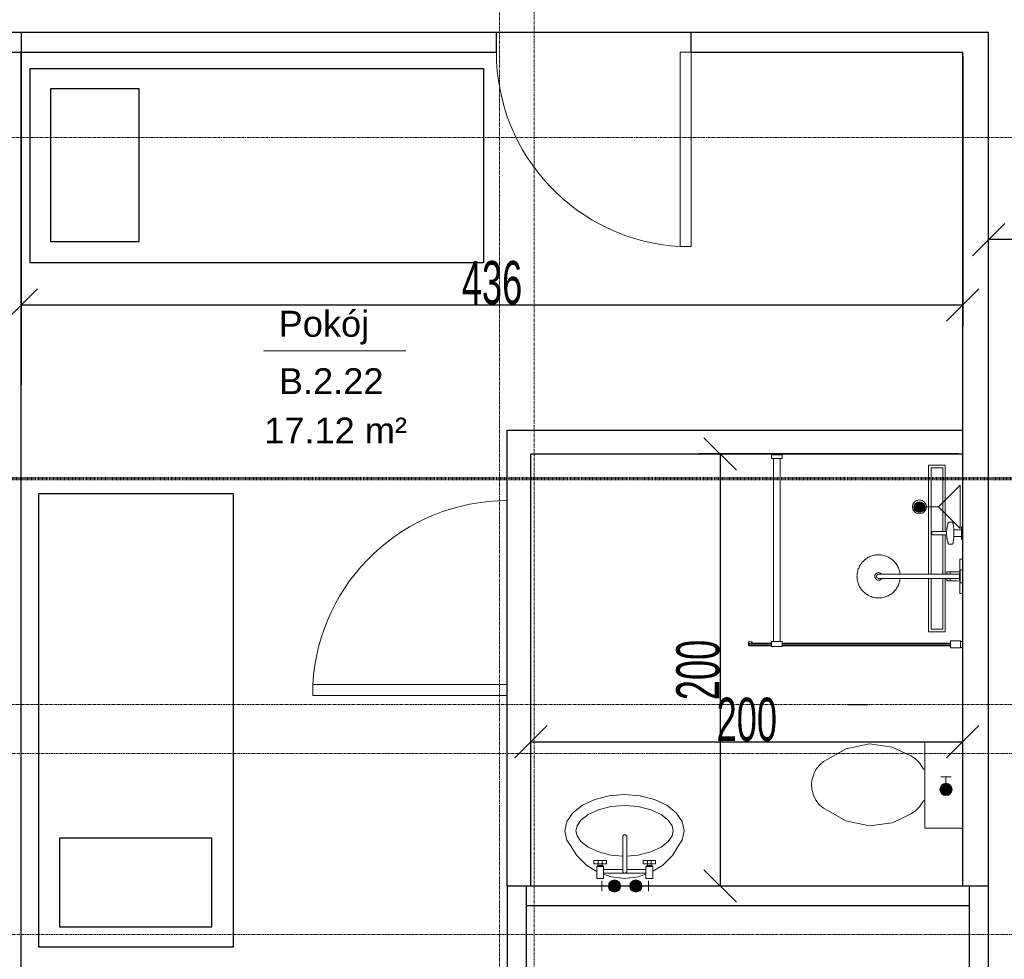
# Model space of a CAD drawing. Header units: millimetres. Extents: x -57334 to 14098, y -25409 to 16656.
# Tile 32 of 50: x -18691 to -14131, y -9489 to -5139. Entities that reach past the tile are written whole.
import ezdxf
from ezdxf.lldxf.tags import DXFTag

# ---------------------------------------------------------------- set-up
doc = ezdxf.new("R2010")
doc.units = ezdxf.units.MM
doc.linetypes.add('Kreska', pattern=[6.35, 3.175, -3.175])
doc.linetypes.add('Linia siatki', pattern=[22.225, 12.7, -3.175, 3.175, -3.175])
for name, color, linetype, lineweight in [('A-ANNO-DIMS', 7, 'Continuous', 5), ('A-AREA-IDEN', 7, 'Continuous', 5), ('A-DETL-GENF', 7, 'Continuous', 5), ('A-DOOR', 7, 'Continuous', 5), ('A-WALL', 7, 'Continuous', 5), ('G-ANNO-SYMB', 7, 'Continuous', 5), ('IS_Odbiorniki', 7, 'SOLID', 18), ('P-SANR-FIXT', 7, 'Continuous', 5), ('S-GRID', 7, 'Continuous', 5)]:
    doc.layers.add(name, color=color, linetype=linetype, lineweight=lineweight)
doc.layers.add('Default', color=7, linetype='Continuous')
doc.layers.add('IS_Ciepła_woda', color=1, linetype='DASHDOT', lineweight=30, true_color=0xff0000)
doc.styles.add('Arial_3', font='arial.ttf', dxfattribs={"height": 120})
doc.styles.add('Arial_5', font='arial.ttf', dxfattribs={"width": 0.6, "height": 200})
tags = doc.linetypes.add('DASHDOT', pattern=[20, 10, -5, 0, -5]).pattern_tags.tags
tags[10:11] = [DXFTag(74, 4), DXFTag(75, 0), DXFTag(340, '0'), DXFTag(46, 0.0), DXFTag(50, 0.0), DXFTag(44, 0.0), DXFTag(45, 0.0)]
tags[8:9] = [DXFTag(74, 4), DXFTag(75, 0), DXFTag(340, '0'), DXFTag(46, 0.0), DXFTag(50, 0.0), DXFTag(44, 0.0), DXFTag(45, 0.0)]
tags[6:7] = [DXFTag(74, 4), DXFTag(75, 0), DXFTag(340, '0'), DXFTag(46, 0.0), DXFTag(50, 0.0), DXFTag(44, 0.0), DXFTag(45, 0.0)]
tags[4:5] = [DXFTag(74, 4), DXFTag(75, 0), DXFTag(340, '0'), DXFTag(46, 0.0), DXFTag(50, 0.0), DXFTag(44, 0.0), DXFTag(45, 0.0)]
tags = doc.linetypes.add('SOLID', pattern=[10, 10, 0]).pattern_tags.tags
tags[6:7] = [DXFTag(74, 4), DXFTag(75, 0), DXFTag(340, '0'), DXFTag(46, 0.0), DXFTag(50, 0.0), DXFTag(44, 0.0), DXFTag(45, 0.0)]
tags[4:5] = [DXFTag(74, 4), DXFTag(75, 0), DXFTag(340, '0'), DXFTag(46, 0.0), DXFTag(50, 0.0), DXFTag(44, 0.0), DXFTag(45, 0.0)]
doc.dimstyles.new('standard_wielkość_otworów', dxfattribs={"dimscale": 304.8, "dimtxt": 204.05188, "dimasz": 0.492126, "dimexe": 0.328084, "dimexo": 0.0625, "dimgap": 0, "dimtad": 1, "dimdec": 0, "dimlfac": 0.1, "dimzin": 0, "dimdsep": 46, "dimtxsty": 'Arial_5', "dimblk1": 'OBLIQUE', "dimblk2": 'OBLIQUE', "dimsah": 1, "dimcen": 0.09, "dimazin": 0, "dimtfac": 1, "dimtdec": 4, "dimtix": 1, "dimtmove": 0, "dimatfit": 3, "dimfxl": 0.328084, "dimfxlon": 1, "dimtvp": 1, "dimtolj": 1, "dimtzin": 0, "dimarcsym": 2})

# ---------------------------------------------------------------- blocks, each defined once
blk = doc.blocks.new('M_Jednoskrzydłowe płytowe - 90-1529472-RZUT PIĘTRA II')
at = {"layer": 'A-DOOR', "lineweight": 18}
for p, q in [((399, 45), (399, 945.2)), ((450, 945.2), (399, 945.2)), ((450, 45), (450, 945.2)), ((450, 45), (399, 45))]:
    blk.add_line(p, q, dxfattribs=at)
at = {"layer": 'A-DOOR'}
blk.add_arc((450, 45), 901.7, 93.2424, 180, dxfattribs=at)
blk = doc.blocks.new('AN_pomieszczenia - Room Tag With Area-359654-RZUT PIĘTRA II')
at = {"layer": 'A-AREA-IDEN'}
for p in [(-3.295, 0), (3.295, 0)]:
    blk.add_line(p, (0, 0), dxfattribs=at)
blk = doc.blocks.new('A$C4DF32C06')
at = {"layer": 'IS_Odbiorniki', "ltscale": 10}
h = blk.add_hatch(color=256, dxfattribs=at)
h.dxf.hatch_style = 1
edge = h.paths.add_edge_path()
edge.add_arc((28.2, 28.2), 28.2, 0, 360)
for points in [[(56.5, 28.2), (86.6, 28.2), (86.6, 52.7)], [(56.5, 28.2), (86.6, 28.2), (86.6, 3.8)]]:
    blk.add_lwpolyline(points, dxfattribs=at)
blk.add_circle((28.2, 28.2), 28.2, dxfattribs=at)
blk = doc.blocks.new('Sanitary_Showers_Roca_T-500-Pack-Basic-Thermostatic - T-500 Pack Basic Thermostatic-822852-Rzut Parteru')
at = {"layer": 'A-DETL-GENF'}
for p, q in [((63, 0), (-4.7, 0)), ((-4.7, 0), (-4.7, -13)), ((85.3, 0), (63, 0)), ((155.3, 0), (85.3, 0)), ((-171.4, -45.4), (-172.8, -45.9)), ((-169.8, -44.9), (-171.4, -45.4)), ((-167.8, -44.5), (-169.8, -44.9)), ((-165.6, -44), (-167.8, -44.5)), ((-163.2, -43.6), (-165.6, -44)), ((-160.5, -43.2), (-163.2, -43.6)), ((-157.6, -42.8), (-160.5, -43.2)), ((-154.4, -42.5), (-157.6, -42.8)), ((-123.6, -0.1), (-154.7, -0.1)), ((-154.7, -0.1), (-154.7, -6.1)), ((-154.7, -6.1), (-140.7, -6.1)), ((-151.1, -42.2), (-154.4, -42.5)), ((-147.7, -41.9), (-151.1, -42.2)), ((-144.1, -41.7), (-147.7, -41.9)), ((-140.7, -41.5), (-144.1, -41.7)), ((-140.7, -6.1), (-140.7, -41.5)), ((-140.7, -6.1), (-108.7, -6.1)), ((-134.3, -41.3), (-140.7, -41.5)), ((-127.9, -41.2), (-134.3, -41.3)), ((-121.5, -41.2), (-127.9, -41.2)), ((-94.7, -0.1), (-123.6, -0.1)), ((-115.1, -41.3), (-121.5, -41.2)), ((-108.7, -41.5), (-115.1, -41.3)), ((-108.7, -41.5), (-108.7, -6.1)), ((-108.7, -6.1), (-94.7, -6.1)), ((-105.4, -41.7), (-108.7, -41.5)), ((-101.8, -41.9), (-105.4, -41.7)), ((-98.3, -42.2), (-101.8, -41.9)), ((-95, -42.5), (-98.3, -42.2)), ((-91.9, -42.8), (-95, -42.5)), ((-94.7, -6.1), (-94.7, -0.1)), ((-89, -43.2), (-91.9, -42.8)), ((-86.3, -43.6), (-89, -43.2)), ((-83.8, -44), (-86.3, -43.6)), ((-81.6, -44.4), (-83.8, -44)), ((-79.7, -44.9), (-81.6, -44.4)), ((-78, -45.4), (-79.7, -44.9)), ((-76.6, -45.9), (-78, -45.4)), ((-4.7, -13), (53.8, -13)), ((45.3, -0.1), (45.3, -12.1)), ((45.3, -12.1), (105.3, -12.1)), ((53.8, -13), (54, -29.1)), ((53.8, -13), (61.3, -13)), ((54, -29.1), (54, -31.8)), ((54, -31.8), (54.3, -52.5)), ((61.3, -12.1), (61.3, -14.6)), ((61.3, -14.6), (89.3, -14.6)), ((65, -14.6), (65, -73.3)), ((89.3, -12.1), (75.3, -12.1)), ((85.6, -73.3), (85.6, -14.6)), ((89.3, -14.6), (89.3, -12.1)), ((96.8, -13), (89.3, -13)), ((96.3, -52.5), (96.5, -31.8)), ((96.5, -29.1), (96.8, -13)), ((96.5, -31.8), (96.5, -29.1)), ((96.8, -13), (155.3, -13)), ((105.3, -12.1), (105.3, -0.1)), ((155.3, -13), (155.3, 0)), ((-174.7, -47), (-175.3, -48)), ((-175.3, -48), (-175.3, -65.1)), ((-175.3, -65.1), (-174.7, -66.2)), ((-173.9, -46.4), (-174.7, -47)), ((-174.7, -66.2), (-173.9, -66.7)), ((-172.8, -45.9), (-173.9, -46.4)), ((-173.9, -66.7), (-172.8, -67.2)), ((-172.8, -67.2), (-171.4, -67.7)), ((-171.4, -67.7), (-169.8, -68.2)), ((-169.8, -68.2), (-167.8, -68.7)), ((-167.8, -68.7), (-165.5, -69.1)), ((-165.5, -69.1), (-164, -69.6)), ((-164, -69.6), (-163.1, -69.8)), ((-163.1, -69.8), (-156.8, -71.3)), ((-156.8, -71.3), (-155.8, -71.5)), ((-155.8, -71.5), (-154.8, -71.7)), ((-154.8, -71.7), (-149.8, -72.7)), ((-149.8, -72.7), (-148.9, -72.8)), ((-148.9, -72.8), (-147.9, -73)), ((-147.9, -73), (-146.8, -73.1)), ((-146.8, -73.1), (-142.4, -73.8)), ((-142.4, -73.8), (-141.6, -73.9)), ((-141.6, -73.9), (-140.6, -74)), ((-140.6, -74), (-139.6, -74.1)), ((-139.6, -74.1), (-138.6, -74.2)), ((-138.6, -74.2), (-137.6, -74.3)), ((-137.6, -74.3), (-136.5, -74.3)), ((-136.5, -74.3), (-133.6, -74.6)), ((-133.6, -74.6), (-132.8, -74.6)), ((-132.8, -74.6), (-131.7, -74.7)), ((-131.7, -74.7), (-131.7, -80.5)), ((-131.7, -74.7), (-128.9, -74.8)), ((-131.7, -80.5), (-131.7, -86)), ((-131.7, -86), (-131.7, -88.8)), ((-131.7, -88.8), (-131.7, -91.8)), ((-128.9, -74.8), (-126.1, -74.9)), ((-126.1, -74.9), (-123.3, -74.9)), ((-123.3, -74.9), (-120.5, -74.8)), ((-120.5, -74.8), (-117.7, -74.7)), ((-117.7, -74.7), (-116.7, -74.6)), ((-117.7, -109.6), (-117.7, -74.7)), ((-116.7, -74.6), (-115.8, -74.6)), ((-115.8, -74.6), (-112.9, -74.3)), ((-112.9, -74.3), (-111.8, -74.3)), ((-111.8, -74.3), (-110.8, -74.2)), ((-110.8, -74.2), (-109.8, -74.1)), ((-109.8, -74.1), (-108.8, -74)), ((-108.8, -74), (-107.9, -73.9)), ((-107.9, -73.9), (-107, -73.7)), ((-107, -73.7), (-102.6, -73.1)), ((-102.6, -73.1), (-101.5, -73)), ((-101.5, -73), (-100.5, -72.8)), ((-100.5, -72.8), (-99.6, -72.7)), ((-99.6, -72.7), (-94.7, -71.7)), ((-94.7, -71.7), (-93.6, -71.5)), ((-93.6, -71.5), (-92.6, -71.3)), ((-92.6, -71.3), (-86.4, -69.8)), ((-86.4, -69.8), (-85.4, -69.5)), ((-85.4, -69.5), (-83.9, -69.1)), ((-83.9, -69.1), (-81.6, -68.6)), ((-81.6, -68.6), (-79.6, -68.2)), ((-79.6, -68.2), (-78, -67.7)), ((-78, -67.7), (-76.6, -67.2)), ((-75.5, -46.4), (-76.6, -45.9)), ((-76.6, -67.2), (-75.5, -66.7)), ((-74.8, -46.9), (-75.5, -46.4)), ((-75.5, -66.7), (-74.8, -66.1)), ((-74.1, -48), (-74.8, -46.9)), ((-74.8, -66.1), (-74.1, -65.1)), ((-74.1, -65.1), (-74.1, -48)), ((54.3, -52.5), (54.7, -73.3)), ((54.4, -57.9), (65, -57.9)), ((54.7, -73.3), (65, -73.3)), ((60.3, -57.9), (59.5, -57.9)), ((60.3, -73.2), (59.5, -73.3)), ((61.1, -57.8), (60.3, -57.9)), ((61.1, -73.1), (60.3, -73.2)), ((61.9, -57.6), (61.1, -57.8)), ((61.9, -73), (61.1, -73.1)), ((62.6, -57.4), (61.9, -57.6)), ((62.6, -72.8), (61.9, -73)), ((63.4, -57.2), (62.6, -57.4)), ((63.4, -72.6), (62.6, -72.8)), ((64.2, -57), (63.4, -57.2)), ((64.2, -72.3), (63.4, -72.6)), ((65, -56.7), (64.2, -57)), ((65, -72.1), (64.2, -72.3)), ((65, -73.3), (64.8, -290.3)), ((86.4, -56.9), (85.6, -56.7)), ((85.6, -57.9), (96.2, -57.9)), ((86.4, -72.3), (85.6, -72)), ((85.6, -290.3), (85.6, -73.3)), ((85.6, -73.3), (95.8, -73.3)), ((87.2, -57.2), (86.4, -56.9)), ((87.2, -72.5), (86.4, -72.3)), ((88, -57.4), (87.2, -57.2)), ((88, -72.7), (87.2, -72.5)), ((88.8, -57.6), (88, -57.4)), ((88.8, -72.9), (88, -72.7)), ((89.6, -57.8), (88.8, -57.6)), ((89.6, -73.1), (88.8, -72.9)), ((90.4, -57.9), (89.6, -57.8)), ((90.4, -73.2), (89.6, -73.1)), ((91.3, -57.9), (90.4, -57.9)), ((91.3, -73.3), (90.4, -73.2)), ((95.8, -73.3), (96.3, -52.5)), ((-131.7, -91.8), (-131.7, -96.5)), ((-131.7, -96.5), (-131.7, -101.5)), ((-131.7, -101.5), (-131.7, -116.3)), ((-131.7, -116.3), (-131.7, -138.6)), ((-117.7, -121.5), (-117.7, -109.6)), ((-117.7, -130.3), (-117.7, -121.5)), ((-117.7, -136.7), (-117.7, -130.3)), ((-117.7, -138.6), (-117.7, -136.7)), ((-131.7, -138.6), (-131.5, -139.9)), ((-131.5, -139.9), (-131.1, -141.1)), ((-131.1, -141.1), (-130.4, -142.3)), ((-130.4, -142.3), (-129.5, -143.4)), ((-129.5, -143.4), (-127.2, -144.9)), ((-127.2, -144.9), (-126, -145.3)), ((-126, -145.3), (-124.7, -145.5)), ((-124.7, -145.5), (-123.4, -145.3)), ((-123.4, -145.3), (-122.1, -144.9)), ((-122.1, -144.9), (-119.9, -143.3)), ((-119.9, -143.3), (-119, -142.3)), ((-119, -142.3), (-118.3, -141.1)), ((-118.3, -141.1), (-117.8, -139.9)), ((-117.8, -139.9), (-117.7, -138.6)), ((6.4, -317.2), (3.1, -320.6)), ((10, -314.1), (6.4, -317.2)), ((13.7, -311), (10, -314.1)), ((17.6, -308.1), (13.7, -311)), ((21.7, -305.3), (17.6, -308.1)), ((26, -302.8), (21.7, -305.3)), ((30.4, -300.4), (26, -302.8)), ((35, -298.2), (30.4, -300.4)), ((39.7, -296.3), (35, -298.2)), ((44.6, -294.6), (39.7, -296.3)), ((49.5, -293.1), (44.6, -294.6)), ((54.6, -291.9), (49.5, -293.1)), ((59.6, -291), (54.6, -291.9)), ((64.8, -290.3), (59.6, -291)), ((65, -290.3), (65, -385.5)), ((90.3, -290.9), (85.6, -290.3)), ((85.6, -385.5), (85.6, -290.3)), ((95.3, -291.8), (90.3, -290.9)), ((100.2, -292.9), (95.3, -291.8)), ((104.9, -294.3), (100.2, -292.9)), ((109.5, -295.8), (104.9, -294.3)), ((114, -297.6), (109.5, -295.8)), ((118.4, -299.5), (114, -297.6)), ((122.5, -301.6), (118.4, -299.5)), ((126.6, -303.9), (122.5, -301.6)), ((130.4, -306.3), (126.6, -303.9)), ((134.1, -308.9), (130.4, -306.3)), ((137.6, -311.6), (134.1, -308.9)), ((141.1, -314.5), (137.6, -311.6)), ((144.5, -317.6), (141.1, -314.5)), ((147.8, -320.9), (144.5, -317.6)), ((-20.2, -360.1), (-21.6, -364.9)), ((-18.7, -355.5), (-20.2, -360.1)), ((-16.9, -351), (-18.7, -355.5)), ((-15, -346.7), (-16.9, -351)), ((-12.8, -342.5), (-15, -346.7)), ((-10.6, -338.5), (-12.8, -342.5)), ((-8.2, -334.6), (-10.6, -338.5)), ((-5.6, -331), (-8.2, -334.6)), ((-2.9, -327.4), (-5.6, -331)), ((0, -324), (-2.9, -327.4)), ((3.1, -320.6), (0, -324)), ((151, -324.4), (147.8, -320.9)), ((154.1, -328.2), (151, -324.4)), ((157, -332.1), (154.1, -328.2)), ((159.7, -336.2), (157, -332.1)), ((162.3, -340.5), (159.7, -336.2)), ((164.7, -344.9), (162.3, -340.5)), ((166.8, -349.5), (164.7, -344.9)), ((168.8, -354.2), (166.8, -349.5)), ((170.5, -359.1), (168.8, -354.2)), ((171.9, -364), (170.5, -359.1)), ((173.1, -369), (171.9, -364)), ((-24.6, -384.8), (-24.7, -390)), ((-24.7, -390), (-24.6, -395.1)), ((-24.2, -379.7), (-24.6, -384.8)), ((-24.6, -395.1), (-24.2, -400.3)), ((-23.6, -374.7), (-24.2, -379.7)), ((-24.2, -400.3), (-23.5, -405.4)), ((-22.7, -369.8), (-23.6, -374.7)), ((-23.5, -405.4), (-22.5, -410.5)), ((-21.6, -364.9), (-22.7, -369.8)), ((58.2, -386.3), (57.8, -388.8)), ((57.8, -388.8), (57.9, -391.4)), ((57.9, -391.4), (58.3, -393.9)), ((58.9, -383.8), (58.2, -386.3)), ((58.3, -393.9), (59.1, -396.4)), ((59.9, -381.4), (58.9, -383.8)), ((59.1, -396.4), (60.3, -398.7)), ((61.3, -379.3), (59.9, -381.4)), ((60.3, -398.7), (61.7, -400.8)), ((63, -377.3), (61.3, -379.3)), ((61.7, -400.8), (63.5, -402.7)), ((65, -375.6), (63, -377.3)), ((63.5, -402.7), (65.5, -404.3)), ((65, -385.5), (65.3, -392.3)), ((65.3, -392.3), (69, -397.9)), ((65.5, -404.3), (67.8, -405.6)), ((67.8, -405.6), (70.2, -406.5)), ((69, -397.9), (75.3, -400.1)), ((70.2, -406.5), (72.7, -407.1)), ((72.7, -407.1), (75.3, -407.3)), ((75.3, -400.1), (81.6, -397.9)), ((75.3, -407.3), (77.9, -407.1)), ((77.9, -407.1), (80.4, -406.5)), ((80.4, -406.5), (82.8, -405.6)), ((81.6, -397.9), (85.3, -392.3)), ((82.8, -405.6), (85, -404.3)), ((85, -404.3), (87.1, -402.7)), ((85.3, -392.3), (85.6, -385.5)), ((87.6, -377.3), (85.6, -375.6)), ((87.1, -402.7), (88.8, -400.8)), ((89.3, -379.3), (87.6, -377.3)), ((88.8, -400.8), (90.3, -398.7)), ((90.7, -381.4), (89.3, -379.3)), ((90.3, -398.7), (91.5, -396.4)), ((91.7, -383.8), (90.7, -381.4)), ((91.5, -396.4), (92.3, -393.9)), ((92.4, -386.3), (91.7, -383.8)), ((92.3, -393.9), (92.7, -391.4)), ((92.8, -388.8), (92.4, -386.3)), ((92.7, -391.4), (92.8, -388.8)), ((172.1, -414.6), (173.3, -409.8)), ((174.1, -374.1), (173.1, -369)), ((173.3, -409.8), (174.2, -404.8)), ((174.7, -379.3), (174.1, -374.1)), ((174.2, -404.8), (174.8, -399.8)), ((175.1, -384.4), (174.7, -379.3)), ((174.8, -399.8), (175.2, -394.7)), ((175.3, -389.6), (175.1, -384.4)), ((175.2, -394.7), (175.3, -389.6)), ((-22.5, -410.5), (-21.3, -415.5)), ((-21.3, -415.5), (-19.9, -420.5)), ((-19.9, -420.5), (-18.2, -425.3)), ((-18.2, -425.3), (-16.2, -430)), ((-16.2, -430), (-14.1, -434.6)), ((-14.1, -434.6), (-11.7, -439.1)), ((-11.7, -439.1), (-9.1, -443.3)), ((-9.1, -443.3), (-6.4, -447.5)), ((-6.4, -447.5), (-3.5, -451.4)), ((-3.5, -451.4), (-0.4, -455.1)), ((-0.4, -455.1), (2.8, -458.6)), ((147.5, -459), (150.6, -455.6)), ((150.6, -455.6), (153.5, -452.1)), ((153.5, -452.1), (156.2, -448.5)), ((156.2, -448.5), (158.7, -444.9)), ((158.7, -444.9), (161.1, -441)), ((161.1, -441), (163.4, -437)), ((163.4, -437), (165.5, -432.8)), ((165.5, -432.8), (167.5, -428.5)), ((167.5, -428.5), (169.2, -424)), ((169.2, -424), (170.8, -419.4)), ((170.8, -419.4), (172.1, -414.6)), ((2.8, -458.6), (6.1, -461.9)), ((6.1, -461.9), (9.5, -465.1)), ((9.5, -465.1), (13, -468)), ((13, -468), (16.5, -470.7)), ((16.5, -470.7), (20.2, -473.2)), ((20.2, -473.2), (24, -475.6)), ((24, -475.6), (28, -477.9)), ((28, -477.9), (32.2, -480)), ((32.2, -480), (36.6, -482)), ((36.6, -482), (41, -483.7)), ((41, -483.7), (45.7, -485.3)), ((45.7, -485.3), (50.4, -486.6)), ((50.4, -486.6), (55.3, -487.7)), ((55.3, -487.7), (60.2, -488.6)), ((60.2, -488.6), (65.3, -489.3)), ((65.3, -489.3), (70.4, -489.6)), ((70.4, -489.6), (75.5, -489.8)), ((75.5, -489.8), (80.6, -489.6)), ((80.6, -489.6), (85.8, -489.2)), ((85.8, -489.2), (90.9, -488.5)), ((90.9, -488.5), (96, -487.6)), ((96, -487.6), (101.1, -486.4)), ((101.1, -486.4), (106, -484.9)), ((106, -484.9), (110.8, -483.2)), ((110.8, -483.2), (115.6, -481.3)), ((115.6, -481.3), (120.2, -479.1)), ((120.2, -479.1), (124.6, -476.8)), ((124.6, -476.8), (128.9, -474.2)), ((128.9, -474.2), (133, -471.4)), ((133, -471.4), (136.9, -468.5)), ((136.9, -468.5), (140.6, -465.5)), ((140.6, -465.5), (144.1, -462.3)), ((144.1, -462.3), (147.5, -459))]:
    blk.add_line(p, q, dxfattribs=at)
blk = doc.blocks.new('Plumbing_Drainage_Roca_IN-WALL-950-IN-DRAIN-CHANNEL-Installatio - IN-WALL 950 IN-DRAIN CHANNEL - Installation drainage kit-V29-Rzut Parteru')
at = {"layer": 'A-DETL-GENF'}
for p, q in [((-385.7, 39.3), (-385.7, -38.1)), ((-78, 39.3), (-385.7, 39.3)), ((-78, 39.3), (-385.7, 39.3)), ((-385.7, 39.3), (-385.7, -38.1)), ((-78, 27.3), (-373.4, 27.3)), ((-373.4, 27.3), (-373.4, -26)), ((118.7, 39.3), (-63.9, 39.3)), ((118.7, 39.3), (-63.9, 39.3)), ((118.7, 27.3), (-63.9, 27.3)), ((385.8, 39.3), (139.3, 39.3)), ((385.8, 39.3), (139.3, 39.3)), ((373.6, 27.3), (139.3, 27.3)), ((373.6, -26), (373.6, 27.3)), ((385.8, -38.1), (385.8, 39.3)), ((385.8, -38.1), (385.8, 39.3)), ((-385.7, -38.1), (118.6, -38.1)), ((-385.7, -38.1), (118.6, -38.1)), ((-373.4, -26), (118.7, -26)), ((139.3, -26), (373.6, -26)), ((139.3, -38.1), (385.8, -38.1)), ((139.3, -38.1), (385.8, -38.1))]:
    blk.add_line(p, q, dxfattribs=at)
blk = doc.blocks.new('Sanitary_Shower-screens_Shower-wall-Square_100_GB51SRWL10 _1_ - 1000 mm_ Chromed Profiles-830542-Rzut Parteru')
at = {"layer": 'P-SANR-FIXT', "color": 13, "true_color": 0xcb6b69}
for p, q in [((11, 898), (1, 898)), ((1, 870), (11, 870)), ((11, 899), (11, 898)), ((11, 898), (11, 870)), ((11, 870), (11, 869)), ((56.5, 900), (12, 900)), ((12, 868), (56.5, 868)), ((58, 869.5), (58, 898.5)), ((837, 890.5), (58, 890.5)), ((58, 890.5), (58, 877.5)), ((837, 887), (58, 887)), ((58, 887), (58, 881)), ((58, 881), (837, 881)), ((58, 877.5), (837, 877.5)), ((887, 893), (837, 893)), ((837, 893), (837, 870)), ((837, 870), (887, 870)), ((846.5, 870), (846.5, 23)), ((877.5, 23), (877.5, 870)), ((887, 870), (887, 893)), ((993.5, 890.5), (887, 890.5)), ((991.5, 887), (887, 887)), ((887, 881), (991.5, 881)), ((887, 877.5), (981.3, 877.5)), ((977.8, 872.6), (991.1, 871.2)), ((981.1, 876.9), (978.3, 877.2)), ((980, 888.6), (979.9, 887.1)), ((979.9, 887.1), (991.8, 888.3)), ((991.8, 879.7), (979.9, 880.9)), ((979.9, 880.9), (979.9, 879.8)), ((979.9, 879.8), (981.8, 879.6)), ((991.4, 889.5), (980, 888.6)), ((981.8, 879.6), (981.1, 876.9)), ((988.9, 876), (989.6, 878.9)), ((991.5, 875.7), (988.9, 876)), ((989.3, 877.5), (993.5, 877.5)), ((989.6, 878.9), (991.3, 878.6)), ((991.5, 881), (991.5, 887)), ((991.8, 888.3), (991.8, 879.7)), ((993, 880.1), (993, 888)), ((993.5, 877.5), (993.5, 890.5)), ((846.5, 23), (837, 23)), ((837, 23), (837, 0)), ((837, 0), (887, 0)), ((838, 6), (888, 6)), ((846.5, 23), (877.5, 23)), ((887, 23), (877.5, 23)), ((887, 0), (887, 23))]:
    blk.add_line(p, q, dxfattribs=at)
for centre, radius, start, end in [((12, 899), 1, 90, 180), ((12, 869), 1, 180, 270), ((56.5, 898.5), 1.5, 0, 90), ((56.5, 869.5), 1.5, 270, 360), ((978, 874.9), 2.29, 83.0727, 263.758), ((991.3, 873.5), 2.28, 263.758, 84.1208), ((991.5, 880.1), 1.52, 261.8239, 359.9691), ((991.5, 888), 1.51, 2.4505, 94.355)]:
    blk.add_arc(centre, radius, start, end, dxfattribs=at)
blk = doc.blocks.new('_Oblique')
at = {"color": 0, "linetype": 'ByBlock', "lineweight": -2}
blk.add_line((-0.5, -0.5), (0.5, 0.5), dxfattribs=at)
blk = doc.blocks.new('*D287')
at = {"layer": 'A-ANNO-DIMS', "color": 0, "lineweight": -2, "transparency": 16777216}
for p, q in [((-16323.4, -9130.4), (-16323.4, -8381.3)), ((-14323.4, -9130.4), (-14323.4, -8381.3)), ((-16323.4, -8481.3), (-14323.4, -8481.3))]:
    blk.add_line(p, q, dxfattribs=at)
at = {"layer": 'Defpoints', "color": 0, "transparency": 16777216}
for p in [(-14323.4, -8481.3), (-16323.4, -9149.4), (-14323.4, -9149.4)]:
    blk.add_point(p, dxfattribs=at)
at = {"layer": 'A-ANNO-DIMS', "color": 0, "lineweight": -2, "transparency": 16777216, "xscale": 150, "yscale": 150, "zscale": 150, "rotation": 180}
blk.add_blockref('_Oblique', (-16323.4, -8481.3), dxfattribs=at)
at = {"layer": 'A-ANNO-DIMS', "color": 0, "lineweight": -2, "transparency": 16777216, "xscale": 150, "yscale": 150, "zscale": 150}
blk.add_blockref('_Oblique', (-14323.4, -8481.3), dxfattribs=at)
at = {"layer": 'A-ANNO-DIMS', "color": 0, "transparency": 16777216, "insert": (-15323.4, -8379.2), "char_height": 200, "attachment_point": 5, "style": 'Arial_5'}
blk.add_mtext('\\A1;200', dxfattribs=at)
blk = doc.blocks.new('*D288')
at = {"layer": 'A-ANNO-DIMS', "color": 0, "lineweight": -2, "transparency": 16777216}
for p, q in [((-14342.5, -7149.4), (-15546.9, -7149.4)), ((-15446.9, -7149.4), (-15446.9, -9149.4)), ((-14342.5, -9149.4), (-15546.9, -9149.4))]:
    blk.add_line(p, q, dxfattribs=at)
at = {"layer": 'Defpoints', "color": 0, "transparency": 16777216}
for p in [(-14323.4, -7149.4), (-15446.9, -9149.4), (-14323.4, -9149.4)]:
    blk.add_point(p, dxfattribs=at)
at = {"layer": 'A-ANNO-DIMS', "color": 0, "lineweight": -2, "transparency": 16777216, "xscale": 150, "yscale": 150, "zscale": 150}
for p, rotation in [((-15446.9, -7149.4), 90), ((-15446.9, -9149.4), 270)]:
    blk.add_blockref('_Oblique', p, dxfattribs=dict(at, rotation=rotation))
at = {"layer": 'A-ANNO-DIMS', "color": 0, "transparency": 16777216, "insert": (-15549, -8149.4), "char_height": 200, "attachment_point": 5, "rotation": 90, "style": 'Arial_5'}
blk.add_mtext('\\A1;200', dxfattribs=at)
blk = doc.blocks.new('*D290')
at = {"layer": 'A-ANNO-DIMS', "color": 0, "lineweight": -2, "transparency": 16777216}
for p, q in [((-18683.4, -5308.5), (-18683.4, -6559.9)), ((-14323.4, -5308.5), (-14323.4, -6559.9)), ((-18683.4, -6459.9), (-14323.4, -6459.9))]:
    blk.add_line(p, q, dxfattribs=at)
at = {"layer": 'Defpoints', "color": 0, "transparency": 16777216}
for p in [(-18683.4, -5289.4), (-14323.4, -5289.4), (-14323.4, -6459.9)]:
    blk.add_point(p, dxfattribs=at)
at = {"layer": 'A-ANNO-DIMS', "color": 0, "lineweight": -2, "transparency": 16777216, "xscale": 150, "yscale": 150, "zscale": 150, "rotation": 180}
blk.add_blockref('_Oblique', (-18683.4, -6459.9), dxfattribs=at)
at = {"layer": 'A-ANNO-DIMS', "color": 0, "lineweight": -2, "transparency": 16777216, "xscale": 150, "yscale": 150, "zscale": 150}
blk.add_blockref('_Oblique', (-14323.4, -6459.9), dxfattribs=at)
at = {"layer": 'A-ANNO-DIMS', "color": 0, "transparency": 16777216, "insert": (-16503.4, -6357.7), "char_height": 200, "attachment_point": 5, "style": 'Arial_5'}
blk.add_mtext('\\A1;436', dxfattribs=at)
blk = doc.blocks.new('*D291')
at = {"layer": 'A-ANNO-DIMS', "color": 0, "lineweight": -2, "transparency": 16777216}
for p, q in [((-14203.4, -6157.2), (-14203.4, -6057.2)), ((-11813.4, -6157.2), (-11813.4, -6057.2)), ((-11813.4, -6157.2), (-14203.4, -6157.2))]:
    blk.add_line(p, q, dxfattribs=at)
at = {"layer": 'Defpoints', "color": 0, "transparency": 16777216}
for p in [(-14203.4, -6157.2), (-14203.4, -6157.2), (-11813.4, -6157.2)]:
    blk.add_point(p, dxfattribs=at)
at = {"layer": 'A-ANNO-DIMS', "color": 0, "lineweight": -2, "transparency": 16777216, "xscale": 150, "yscale": 150, "zscale": 150, "rotation": 180}
blk.add_blockref('_Oblique', (-14203.4, -6157.2), dxfattribs=at)
at = {"layer": 'A-ANNO-DIMS', "color": 0, "lineweight": -2, "transparency": 16777216, "xscale": 150, "yscale": 150, "zscale": 150}
blk.add_blockref('_Oblique', (-11813.4, -6157.2), dxfattribs=at)
at = {"layer": 'A-ANNO-DIMS', "color": 0, "transparency": 16777216, "insert": (-13008.4, -6055.1), "char_height": 200, "attachment_point": 5, "style": 'Arial_5'}
blk.add_mtext('\\A1;239', dxfattribs=at)

msp = doc.modelspace()

# ---------------------------------------------------------------- hatches: boundary and pattern name
at = {"true_color": 0xed1f24}
h = msp.add_hatch(color=240, dxfattribs=at)
h.dxf.hatch_style = 1
edge = h.paths.add_edge_path()
edge.add_arc((-14523.6, -7395.4), 24.5, 0, 360)
h = msp.add_hatch(color=240, dxfattribs=at)
h.dxf.hatch_style = 1
edge = h.paths.add_edge_path()
edge.add_arc((-14401.1, -8702.1), 24.5, 0, 360)
h = msp.add_hatch(color=240, dxfattribs=at)
h.dxf.hatch_style = 1
edge = h.paths.add_edge_path()
edge.add_arc((-15936.4, -9150.1), 24.5, 0, 360)
h = msp.add_hatch(color=240, dxfattribs=at)
h.dxf.hatch_style = 1
edge = h.paths.add_edge_path()
edge.add_arc((-15836.7, -9150.7), 24.5, 0, 360)

# ---------------------------------------------------------------- linework, layer by layer
for p, q in [((-14323.4, -5199.4), (-18683.4, -5199.4)), ((-18683.4, -5199.4), (-18683.4, -6829.4)), ((-14203.4, -5199.4), (-17193.4, -5199.4)), ((-16483.4, -5289.4), (-16483.4, -5199.4)), ((-15581.7, -5289.4), (-15581.7, -5199.4)), ((-14203.4, -5249.4), (-14203.4, -5199.4)), ((-18683.4, -5289.4), (-16483.4, -5289.4)), ((-15581.7, -5289.4), (-14323.4, -5289.4)), ((-14323.4, -9149.4), (-14323.4, -5289.4)), ((-14203.4, -9149.4), (-14203.4, -5249.4)), ((-18642.2, -6265.2), (-18642.2, -5365.2)), ((-18642.2, -5365.2), (-16542.2, -5365.2)), ((-16542.2, -5365.2), (-16542.2, -6265.2)), ((-16542.2, -6265.2), (-18642.2, -6265.2)), ((-16433.4, -7149.4), (-16433.4, -7039.4)), ((-16433.4, -7039.4), (-14323.4, -7039.4)), ((-16433.4, -9149.4), (-16433.4, -7149.4)), ((-16323.4, -9149.4), (-16323.4, -7149.4)), ((-16323.4, -7149.4), (-14323.4, -7149.4)), ((-18601.5, -7332.4), (-17701.5, -7332.4)), ((-18601.5, -9432.4), (-18601.5, -7332.4)), ((-17701.5, -7332.4), (-17701.5, -9432.4)), ((-14853.4, -8309.4), (-14763.4, -8309.4)), ((-14293.4, -9149.4), (-16322.9, -9149.4)), ((-17701.5, -9432.4), (-18601.5, -9432.4))]:
    msp.add_line(p, q)
for points in [[(-18547.8, -5459.6), (-18547.8, -6165.6), (-18138.2, -6165.6), (-18138.2, -5459.6)], [(-18507.1, -9338), (-17801.1, -9338), (-17801.1, -8928.4), (-18507.1, -8928.4)]]:
    msp.add_lwpolyline(points, close=True)
at = {"color": 240, "true_color": 0xed1f24}
for centre in [(-14523.6, -7395.4), (-14401.1, -8702.1), (-15936.4, -9150.1), (-15836.7, -9150.7)]:
    msp.add_circle(centre, 24.5, dxfattribs=at)
at = {"layer": 'A-WALL', "lineweight": 25}
for p, q in [((-17193.4, -5199.4), (-20348.3, -5199.4)), ((-20346.6, -5289.4), (-18583.4, -5289.4)), ((-18683.4, -10319.9), (-18683.4, -5289.4)), ((-18583.4, -5289.4), (-17193.4, -5289.4)), ((-14203.4, -9149.4), (-16433.4, -9149.4)), ((-16433.4, -9149.4), (-16433.4, -10444.3)), ((-16343.4, -10444.3), (-16343.4, -9149.4)), ((-14293.4, -9149.4), (-14293.4, -10444.3)), ((-14203.4, -10444.3), (-14203.4, -9149.4)), ((-16342.9, -9239.4), (-14292.9, -9239.4))]:
    msp.add_line(p, q, dxfattribs=at)
at = {"layer": 'Default', "color": 7, "lineweight": 15, "ltscale": 35, "transparency": 33554687}
for p, q in [((-14323.4, -8481.3), (-14499.4, -8481.3)), ((-14499.4, -8481.3), (-14499.4, -8608.3)), ((-14945.8, -8561.3), (-14865, -8514.3)), ((-14865, -8514.3), (-14754.5, -8491.3)), ((-14754.5, -8491.3), (-14650.9, -8506.3)), ((-14607, -8526.3), (-14650.9, -8506.3)), ((-14563.1, -8547.3), (-14607, -8526.3)), ((-14945.8, -8561.3), (-14967.8, -8573.1)), ((-14542, -8561.3), (-14563.1, -8547.3)), ((-14523.5, -8579.3), (-14542, -8561.3)), ((-15003.2, -8610.4), (-15015.2, -8634.5)), ((-14987.2, -8589.7), (-15003.2, -8610.4)), ((-14967.8, -8573.1), (-14987.2, -8589.7)), ((-14504.5, -8608.3), (-14523.5, -8579.3)), ((-14499.4, -8608.3), (-14504.5, -8608.3)), ((-14499.4, -8608.3), (-14499.4, -8754.3)), ((-15022.5, -8660.8), (-15024.4, -8681.3)), ((-15015.2, -8634.5), (-15022.5, -8660.8)), ((-15024.4, -8681.3), (-15025, -8681.3)), ((-15022.5, -8701.8), (-15024.4, -8681.3)), ((-15015.2, -8728.1), (-15022.5, -8701.8)), ((-16085, -8775.4), (-16027.8, -8748.8)), ((-16027.8, -8748.8), (-15961.1, -8732.1)), ((-15961.1, -8732.1), (-15889.6, -8726.3)), ((-15889.6, -8726.3), (-15818.1, -8732.1)), ((-15818.1, -8732.1), (-15751.4, -8748.8)), ((-15751.4, -8748.8), (-15694.2, -8775.4)), ((-15003.2, -8752.1), (-15015.2, -8728.1)), ((-14987.2, -8772.9), (-15003.2, -8752.1)), ((-14504.5, -8754.3), (-14523.5, -8783.3)), ((-14499.4, -8754.3), (-14504.5, -8754.3)), ((-14499.4, -8754.3), (-14499.4, -8881.3)), ((-16128.9, -8810.1), (-16085, -8775.4)), ((-16058.6, -8818.3), (-16011, -8796.1)), ((-16011, -8796.1), (-15953, -8781.6)), ((-15953, -8781.6), (-15889.6, -8776.5)), ((-15889.6, -8776.5), (-15826.2, -8781.6)), ((-15826.2, -8781.6), (-15768.2, -8796.1)), ((-15768.2, -8796.1), (-15720.6, -8818.3)), ((-15694.2, -8775.4), (-15650.2, -8810.1)), ((-14987.2, -8772.9), (-14967.8, -8789.5)), ((-14967.8, -8789.5), (-14945.8, -8801.3)), ((-14523.5, -8783.3), (-14542, -8801.3)), ((-16156.6, -8850.6), (-16128.9, -8810.1)), ((-16109.8, -8870.7), (-16092, -8844.6)), ((-16092, -8844.6), (-16058.6, -8818.3)), ((-15720.6, -8818.3), (-15687.2, -8844.6)), ((-15687.2, -8844.6), (-15669.4, -8870.7)), ((-15650.2, -8810.1), (-15622.6, -8850.6)), ((-14945.8, -8801.3), (-14865, -8848.3)), ((-14607, -8836.3), (-14650.9, -8856.3)), ((-14563.1, -8815.3), (-14607, -8836.3)), ((-14542, -8801.3), (-14563.1, -8815.3)), ((-16166, -8893.9), (-16156.6, -8850.6)), ((-16114.8, -8893.9), (-16109.8, -8870.7)), ((-15669.4, -8870.7), (-15664.4, -8893.9)), ((-15622.6, -8850.6), (-15613.2, -8893.9)), ((-14865, -8848.3), (-14754.5, -8871.3)), ((-14650.9, -8856.3), (-14754.5, -8871.3)), ((-14499.4, -8881.3), (-14323.4, -8881.3)), ((-16156.6, -8937.3), (-16166, -8893.9)), ((-16139.8, -8961.9), (-16156.6, -8937.3)), ((-16109.8, -8917.2), (-16114.8, -8893.9)), ((-16092, -8943.2), (-16109.8, -8917.2)), ((-15892.6, -8913.1), (-15897.9, -8917.4)), ((-15892.6, -8913.1), (-15897.9, -8917.4)), ((-15897.9, -8917.4), (-15897.9, -9072.3)), ((-15888.8, -8913.1), (-15892.6, -8913.1)), ((-15885, -8913.1), (-15888.8, -8913.1)), ((-15885, -8913.1), (-15879.6, -8917.4)), ((-15879.6, -8917.4), (-15879.6, -8938.9)), ((-15669.4, -8917.2), (-15687.2, -8943.2)), ((-15664.4, -8893.9), (-15669.4, -8917.2)), ((-15622.6, -8937.3), (-15639.4, -8961.9)), ((-15613.2, -8893.9), (-15622.6, -8937.3)), ((-16139.8, -8961.9), (-16111.1, -9007.4)), ((-16058.6, -8969.6), (-16092, -8943.2)), ((-16011, -8991.8), (-16058.6, -8969.6)), ((-15879.6, -8938.9), (-15879.6, -9084.4)), ((-15720.6, -8969.6), (-15768.2, -8991.8)), ((-15687.2, -8943.2), (-15720.6, -8969.6)), ((-15668.1, -9007.4), (-15639.4, -8961.9)), ((-16111.1, -9007.4), (-16066.2, -9052.2)), ((-15953, -9006.3), (-16011, -8991.8)), ((-15897.9, -9010.7), (-15953, -9006.3)), ((-15826.3, -9006.3), (-15879.7, -9010.7)), ((-15768.2, -8991.8), (-15826.3, -9006.3)), ((-15713, -9052.2), (-15668.1, -9007.4)), ((-16066.2, -9052.2), (-16031.3, -9074)), ((-16031.3, -9031.5), (-16031.3, -9046.5)), ((-16011.1, -9031.5), (-16031.3, -9031.5)), ((-16031.3, -9046.5), (-16011.1, -9046.5)), ((-16031.3, -9074), (-16023.7, -9078.8)), ((-16014.5, -9059.6), (-16018.3, -9059.6)), ((-16018.3, -9059.6), (-16018.3, -9113.8)), ((-16014.5, -9054.5), (-16014.5, -9059.6)), ((-16014.5, -9054.5), (-15990.1, -9054.5)), ((-15990.1, -9059.6), (-16014.5, -9059.6)), ((-16011.1, -9031.5), (-16011.1, -9046.5)), ((-15994.1, -9031.5), (-16011.1, -9031.5)), ((-16011.1, -9046.5), (-15994.1, -9046.5)), ((-16011.1, -9054.5), (-16011.1, -9046.5)), ((-15994.1, -9046.5), (-15994.1, -9031.5)), ((-15973.5, -9031.5), (-15994.1, -9031.5)), ((-15994.1, -9054.5), (-15994.1, -9046.5)), ((-15994.1, -9046.5), (-15973.5, -9046.5)), ((-15994.1, -9046.5), (-15994.1, -9046.5)), ((-15990.1, -9059.6), (-15990.1, -9054.5)), ((-15986.9, -9059.6), (-15990.1, -9059.6)), ((-15986.9, -9059.6), (-15986.9, -9113.8)), ((-15897.9, -9072.3), (-15986.9, -9072.3)), ((-15973.5, -9046.5), (-15973.5, -9031.5)), ((-15897.9, -9084.4), (-15897.9, -9072.3)), ((-15790.6, -9072.3), (-15879.6, -9072.3)), ((-15804, -9031.5), (-15804, -9046.5)), ((-15782.9, -9031.5), (-15804, -9031.5)), ((-15804, -9046.5), (-15782.9, -9046.5)), ((-15786.9, -9059.6), (-15790.6, -9059.6)), ((-15790.6, -9113.8), (-15790.6, -9059.6)), ((-15786.9, -9054.5), (-15786.9, -9059.6)), ((-15782.9, -9054.5), (-15786.9, -9054.5)), ((-15762.5, -9059.6), (-15786.9, -9059.6)), ((-15782.9, -9046.5), (-15782.9, -9031.5)), ((-15766.4, -9031.5), (-15782.9, -9031.5)), ((-15782.9, -9046.5), (-15766.4, -9046.5)), ((-15782.9, -9054.5), (-15782.9, -9046.5)), ((-15782.9, -9054.5), (-15766.4, -9054.5)), ((-15746.2, -9031.5), (-15766.4, -9031.5)), ((-15766.4, -9046.5), (-15766.4, -9031.5)), ((-15766.4, -9046.5), (-15746.2, -9046.5)), ((-15766.4, -9054.5), (-15766.4, -9046.5)), ((-15762.5, -9054.5), (-15766.4, -9054.5)), ((-15762.5, -9059.6), (-15762.5, -9054.5)), ((-15759.2, -9059.6), (-15762.5, -9059.6)), ((-15759.2, -9081.2), (-15713, -9052.2)), ((-15759.2, -9113.8), (-15759.2, -9059.6)), ((-15746.2, -9046.5), (-15746.2, -9031.5)), ((-16023.7, -9078.8), (-16018.3, -9082.2)), ((-16018.3, -9113.8), (-15986.9, -9113.8)), ((-15888.8, -9089.1), (-15986.9, -9089.1)), ((-15986.9, -9094.8), (-15952.6, -9106.8)), ((-15952.6, -9106.8), (-15889.6, -9113.8)), ((-15892.6, -9089.1), (-15897.9, -9084.4)), ((-15892.6, -9089.1), (-15897.9, -9089.1)), ((-15885, -9089.1), (-15892.6, -9089.1)), ((-15889.6, -9113.8), (-15826.6, -9106.8)), ((-15790.6, -9089.1), (-15888.8, -9089.1)), ((-15879.6, -9084.4), (-15885, -9089.1)), ((-15879.6, -9089.1), (-15885, -9089.1)), ((-15826.6, -9106.8), (-15790.6, -9094.2)), ((-15790.6, -9113.8), (-15759.2, -9113.8))]:
    msp.add_line(p, q, dxfattribs=at)
at = {"layer": 'G-ANNO-SYMB', "linetype": 'Kreska', "lineweight": 70}
msp.add_line((-55829.6, -7263.1), (-675.3, -7263.1), dxfattribs=at)
at = {"layer": 'IS_Odbiorniki', "ltscale": 10}
for points in [[(-14336.1, -7294.1), (-14336.1, -7494.1), (-14435.1, -7394.1), (-14336.1, -7294.1)], [(-14435.1, -7394.1), (-14494.6, -7394.1)]]:
    msp.add_lwpolyline(points, dxfattribs=at)
msp.add_ellipse((-14524.3, -7394.1), major_axis=(-32.4, 0), ratio=1, dxfattribs=at)
at = {"layer": 'S-GRID', "linetype": 'Linia siatki'}
for p, q in [((-16308.4, 10521.6), (-16308.4, -21375.5)), ((-16468.4, 9251.6), (-16468.4, -20105.5)), ((-55866.7, -5684.4), (559.4, -5684.4)), ((-55866.7, -8309.4), (559.4, -8309.4)), ((-54596.7, -8536.4), (-710.6, -8536.4)), ((-54596.7, -9374.4), (-710.6, -9374.4))]:
    msp.add_line(p, q, dxfattribs=at)

# ---------------------------------------------------------------- block references
at = {"layer": 'A-AREA-IDEN', "xscale": 99.99999999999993, "yscale": 99.99999999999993, "zscale": 99.99999999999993}
msp.add_blockref('AN_pomieszczenia - Room Tag With Area-359654-RZUT PIĘTRA II', (-17232.5, -6672.1), dxfattribs=at)
at = {"layer": 'A-DETL-GENF', "rotation": 270}
for name, p in [('Plumbing_Drainage_Roca_IN-WALL-950-IN-DRAIN-CHANNEL-Installatio - IN-WALL 950 IN-DRAIN CHANNEL - Installation drainage kit-V29-Rzut Parteru', (-14443.4, -7587)), ('Sanitary_Showers_Roca_T-500-Pack-Basic-Thermostatic - T-500 Pack Basic Thermostatic-822852-Rzut Parteru', (-14323.4, -7640.8))]:
    msp.add_blockref(name, p, dxfattribs=at)
at = {"layer": 'A-DOOR', "xscale": -1}
for p, rotation in [((-16031.7, -5244.4), 180), ((-16388.4, -7817.3), 90.0018474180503)]:
    msp.add_blockref('M_Jednoskrzydłowe płytowe - 90-1529472-RZUT PIĘTRA II', p, dxfattribs=dict(at, rotation=rotation))
at = {"layer": 'IS_Ciepła_woda', "color": 240, "true_color": 0xed1f24, "rotation": 89.99999999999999}
msp.add_blockref('A$C4DF32C06', (-14372.9, -8730.4), dxfattribs=at)
at = {"layer": 'IS_Ciepła_woda', "rotation": 180}
msp.add_blockref('A$C4DF32C06', (-15908.2, -9121.2), dxfattribs=at)
at = {"layer": 'IS_Ciepła_woda', "xscale": -1, "rotation": 180}
msp.add_blockref('A$C4DF32C06', (-15865.3, -9121.2), dxfattribs=at)
at = {"layer": 'P-SANR-FIXT', "color": 13, "true_color": 0xcb6b69, "rotation": 180.0000000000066}
msp.add_blockref('Sanitary_Shower-screens_Shower-wall-Square_100_GB51SRWL10 _1_ - 1000 mm_ Chromed Profiles-830542-Rzut Parteru', (-14322.4, -7147), dxfattribs=at)

# ---------------------------------------------------------------- texts
at = {"layer": 'A-AREA-IDEN', "char_height": 120, "attachment_point": 1, "style": 'Arial_3'}
for s, insert, width in [('Pokój', (-17491.7, -6486.8), 537.131), ('B.2.22', (-17490.6, -6752.6), 633.333), ('17.12 m²', (-17558.6, -6980.9), 737.552)]:
    msp.add_mtext(s, dxfattribs=dict(at, insert=insert, width=width))

# ---------------------------------------------------------------- dimensions: what is measured, and where the dimension line sits
at = {"layer": 'A-ANNO-DIMS', "color": 250, "true_color": 0x303030}
for base, p1, p2, picture, middle in [((-14323.4, -6459.9), (-18683.4, -5289.4), (-14323.4, -5289.4), '*D290', (-16503.4, -6357.7)), ((-14203.4, -6157.2), (-11813.4, -6157.2), (-14203.4, -6157.2), '*D291', (-13008.4, -6055.1)), ((-14323.4, -8481.3), (-16323.4, -9149.4), (-14323.4, -9149.4), '*D287', (-15323.4, -8379.2))]:
    dim = msp.add_linear_dim(base=base, p1=p1, p2=p2, dimstyle='standard_wielkość_otworów', override={"dimpost": '<>', "dimfxl": 2050}, dxfattribs=at)
    dim.commit()
    dim.dimension.update_dxf_attribs({"geometry": picture, "text_midpoint": middle})
dim = msp.add_linear_dim(base=(-15446.9, -9149.4), p1=(-14323.4, -7149.4), p2=(-14323.4, -9149.4), angle=90, dimstyle='standard_wielkość_otworów', override={"dimpost": '<>', "dimfxl": 2050}, dxfattribs=at)
dim.commit()
dim.dimension.update_dxf_attribs({"geometry": '*D288', "text_midpoint": (-15549, -8149.4)})

doc.saveas('drawing.dxf')
